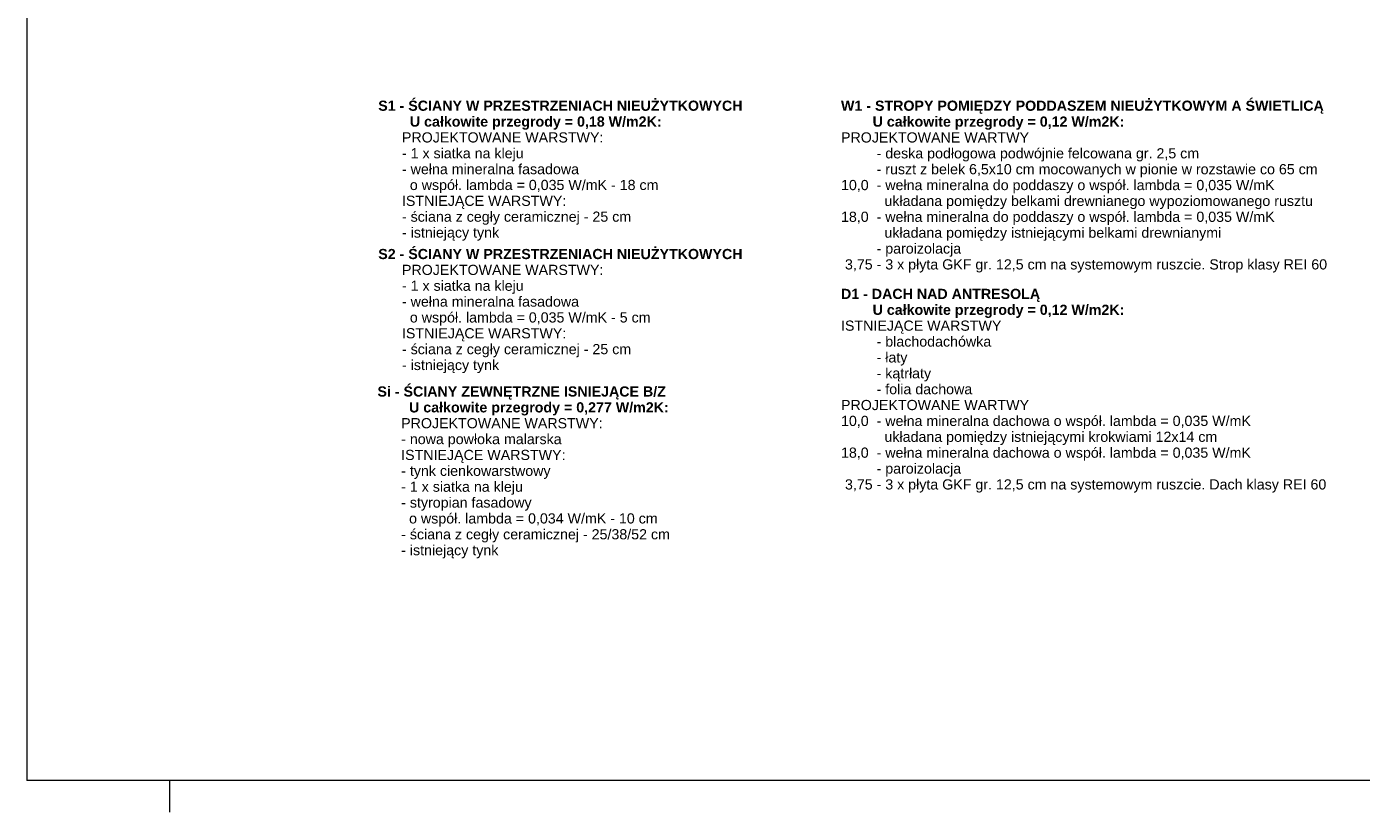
# Model space of a CAD drawing. Extents: x -623047 to -199286, y -27077 to 168279.
# Tile 1 of 194: x -623047 to -602074, y -27077 to -14723. Entities that reach past the tile are written whole.
import ezdxf

# ---------------------------------------------------------------- set-up
doc = ezdxf.new("R2010")
doc.units = 0
doc.header["$MEASUREMENT"] = 0
for name, color, linetype, lineweight in [('Arch opisy_Nr_Pióra__5', 7, 'Continuous', 13), ('Arch opisy_Nr_Pióra__6', 7, 'Continuous', 13), ('ARCH TABELA_Nr_Pióra__21', 7, 'Continuous', 9)]:
    doc.layers.add(name, color=color, linetype=linetype, lineweight=lineweight)
doc.styles.add('GENERATED_STYLE_11', font='arial.ttf')

msp = doc.modelspace()

# ---------------------------------------------------------------- linework, layer by layer
at = {"layer": 'ARCH TABELA_Nr_Pióra__21', "linetype": 'Continuous'}
for p, q in [((-623047, 1872.9), (-623047, -26577.1)), ((-582297, -26577.1), (-623047, -26577.1)), ((-620797, -27077.1), (-620797, -26577.1)), ((-620797, -27077.1), (-620797, -26577.1))]:
    msp.add_line(p, q, dxfattribs=at)

# ---------------------------------------------------------------- texts
at = {"layer": 'Arch opisy_Nr_Pióra__5', "linetype": 'Continuous', "char_height": 160, "width": 7802.027, "attachment_point": 1, "style": 'GENERATED_STYLE_11'}
for s, insert, line_spacing_factor in [('\\A1;{\\fArial|b1|i0|c0|p38;S1 - ŚCIANY W PRZESTRZENIACH NIEUŻYTKOWYCH\\P        U całkowite przegrody = 0,18 W/m2K:\\P\\fArial|b0|i0|c0|p38;      PROJEKTOWANE WARSTWY:\\P      - 1 x siatka na kleju\\P      - wełna mineralna fasadowa \\P        o współ. lambda = 0,035 W/mK - 18 cm  \\P      ISTNIEJĄCE WARSTWY:\\P      - ściana z cegły ceramicznej - 25 cm\\P      - istniejący tynk}', (-617522.6, -15885.4), 0.934447), ('\\A1;{\\fArial|b1|i0|c0|p38;S2 - ŚCIANY W PRZESTRZENIACH NIEUŻYTKOWYCH\\P\\fArial|b0|i0|c0|p38;      PROJEKTOWANE WARSTWY:\\P      - 1 x siatka na kleju\\P      - wełna mineralna fasadowa \\P        o współ. lambda = 0,035 W/mK - 5 cm  \\P      ISTNIEJĄCE WARSTWY:\\P      - ściana z cegły ceramicznej - 25 cm\\P      - istniejący tynk}', (-617522.6, -18217.6), 0.934527), ('\\A1;{\\fArial|b1|i0|c0|p38;Si - ŚCIANY ZEWNĘTRZNE ISNIEJĄCE B/Z\\P        U całkowite przegrody = 0,277 W/m2K:\\P\\fArial|b0|i0|c0|p38;      PROJEKTOWANE WARSTWY:\\P      - nowa powłoka malarska\\P      ISTNIEJĄCE WARSTWY:\\P      - tynk cienkowarstwowy \\P      - 1 x siatka na kleju\\P      - styropian fasadowy\\P        o współ. lambda = 0,034 W/mK - 10 cm  \\P      - ściana z cegły ceramicznej - 25/38/52 cm\\P      - istniejący tynk}', (-617534.9, -20379), 0.935504)]:
    msp.add_mtext(s, dxfattribs=dict(at, insert=insert, line_spacing_factor=line_spacing_factor))
at = {"layer": 'Arch opisy_Nr_Pióra__6', "linetype": 'Continuous', "char_height": 160, "width": 9728.552, "attachment_point": 1, "style": 'GENERATED_STYLE_11'}
for s, insert, line_spacing_factor in [('\\A1;{\\fArial|b1|i0|c0|p38;W1 - STROPY POMIĘDZY PODDASZEM NIEUŻYTKOWYM A ŚWIETLICĄ\\P        U całkowite przegrody = 0,12 W/m2K:\\P\\fArial|b0|i0|c0|p38;PROJEKTOWANE WARTWY\\P         - deska podłogowa podwójnie felcowana gr. 2,5 cm\\P         - ruszt z belek 6,5x10 cm mocowanych w pionie w rozstawie co 65 cm\\P10,0  - wełna mineralna do poddaszy o współ. lambda = 0,035 W/mK\\P           układana pomiędzy belkami drewnianego wypoziomowanego rusztu \\P18,0  - wełna mineralna do poddaszy o współ. lambda = 0,035 W/mK\\P           układana pomiędzy istniejącymi belkami drewnianymi\\P         - paroizolacja\\P 3,75 - 3 x płyta GKF gr. 12,5 cm na systemowym ruszcie. Strop klasy REI 60}', (-610250.5, -15885.4), 0.935504), ('\\A1;{\\fArial|b1|i0|c0|p38;D1 - DACH NAD ANTRESOLĄ\\P        U całkowite przegrody = 0,12 W/m2K:\\P\\fArial|b0|i0|c0|p38;ISTNIEJĄCE WARSTWY\\P         - blachodachówka\\P         - łaty\\P         - kątrłaty\\P         - folia dachowa\\PPROJEKTOWANE WARTWY\\P10,0  - wełna mineralna dachowa o współ. lambda = 0,035 W/mK\\P           układana pomiędzy istniejącymi krokwiami 12x14 cm\\P18,0  - wełna mineralna dachowa o współ. lambda = 0,035 W/mK\\P         - paroizolacja\\P 3,75 - 3 x płyta GKF gr. 12,5 cm na systemowym ruszcie. Dach klasy REI 60}', (-610250.5, -18844.6), 0.936024)]:
    msp.add_mtext(s, dxfattribs=dict(at, insert=insert, line_spacing_factor=line_spacing_factor))

doc.saveas('drawing.dxf')
